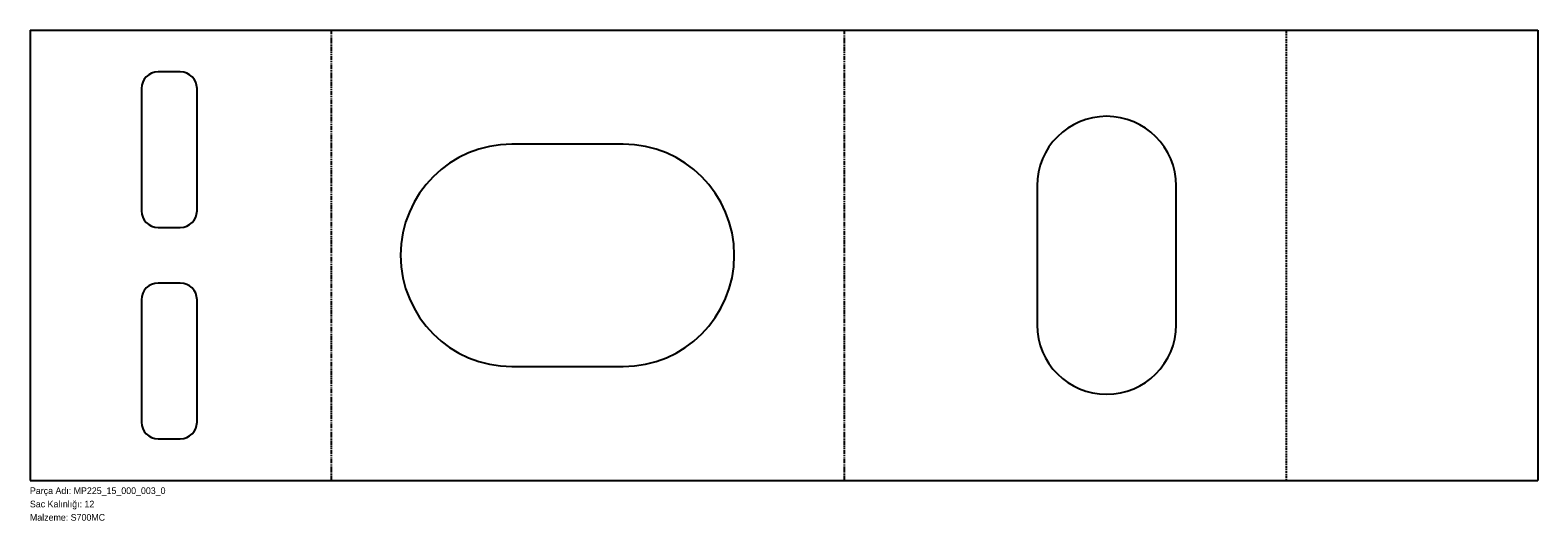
# Model space of a CAD drawing. Header units: millimetres. Extents: x 0 to 2711, y -72 to 810.
import ezdxf

# ---------------------------------------------------------------- set-up
doc = ezdxf.new("R2010")
doc.units = ezdxf.units.MM
for name, pattern in [('SLD-İki-Kısa-Kesik-Çizgili-Uzun-Kesik-Çizgi', [15.748, 8.128, -1.524, 1.524, -1.524, 1.524, -1.524]), ('SLD-Katı', [0]), ('SLD-Kesik', [4.572, 3.048, -1.524]), ('SLD-Sürekli', [0])]:
    doc.linetypes.add(name, pattern=pattern)
doc.layers.add('METIN', color=96, linetype='SLD-Katı')
doc.styles.add('SLDTEXTSTYLE0', font='ARIAL.TTF', dxfattribs={"width": 0.948, "bigfont": 'bigfont'})
doc.styles.add('SLDTEXTSTYLE1', font='ARIAL.TTF', dxfattribs={"width": 0.948})

msp = doc.modelspace()

# ---------------------------------------------------------------- linework, layer by layer
at = {"color": 7, "linetype": 'SLD-Sürekli', "lineweight": 25}
for p, q in [((0.4, 810.4), (0.4, 0.4)), ((0.4, 810.4), (2711.3, 810.4)), ((2711.3, 810.4), (2711.3, 0.4)), ((270.4, 735.4), (230.4, 735.4)), ((200.4, 705.4), (200.4, 485.4)), ((300.4, 485.4), (300.4, 705.4)), ((1066.5, 605.4), (866.5, 605.4)), ((1810.9, 530.4), (1810.9, 280.4)), ((2060.9, 280.4), (2060.9, 530.4)), ((230.4, 455.4), (270.4, 455.4)), ((270.4, 355.4), (230.4, 355.4)), ((200.4, 325.4), (200.4, 105.4)), ((300.4, 105.4), (300.4, 325.4)), ((866.5, 205.4), (1066.5, 205.4)), ((230.4, 75.4), (270.4, 75.4)), ((0.4, 0.4), (2711.3, 0.4))]:
    msp.add_line(p, q, dxfattribs=at)
at = {"color": 7, "linetype": 'SLD-İki-Kısa-Kesik-Çizgili-Uzun-Kesik-Çizgi'}
for p, q in [((542.2, 0.4), (542.2, 810.4)), ((1464.8, 0.4), (1464.8, 810.4))]:
    msp.add_line(p, q, dxfattribs=at)
at = {"color": 7, "linetype": 'SLD-Kesik'}
msp.add_line((2259.4, 0.4), (2259.4, 810.4), dxfattribs=at)
at = {"color": 7, "linetype": 'SLD-Sürekli', "lineweight": 25}
for centre, radius, start, end in [((230.4, 705.4), 30, 90, 180), ((270.4, 705.4), 30, 0, 90), ((1935.9, 530.4), 125, 0, 180), ((866.5, 405.4), 200, 90, 270), ((1066.5, 405.4), 200, 270, 90), ((230.4, 485.4), 30, 180, 270), ((270.4, 485.4), 30, 270, 0), ((230.4, 325.4), 30, 90, 180), ((270.4, 325.4), 30, 0, 90), ((1935.9, 280.4), 125, 180, 0), ((230.4, 105.4), 30, 180, 270), ((270.4, 105.4), 30, 270, 0)]:
    msp.add_arc(centre, radius, start, end, dxfattribs=at)

# ---------------------------------------------------------------- texts
at = {"layer": 'METIN', "char_height": 12, "attachment_point": 1}
for s, insert, style in [('Parça Adı: MP225_15_000_003_0', (0, -12), 'SLDTEXTSTYLE0'), ('Sac Kalınlığı: 12', (0, -36), 'SLDTEXTSTYLE0'), ('Malzeme: S700MC', (0, -60), 'SLDTEXTSTYLE1')]:
    msp.add_mtext(s, dxfattribs=dict(at, insert=insert, style=style))

doc.saveas('drawing.dxf')
